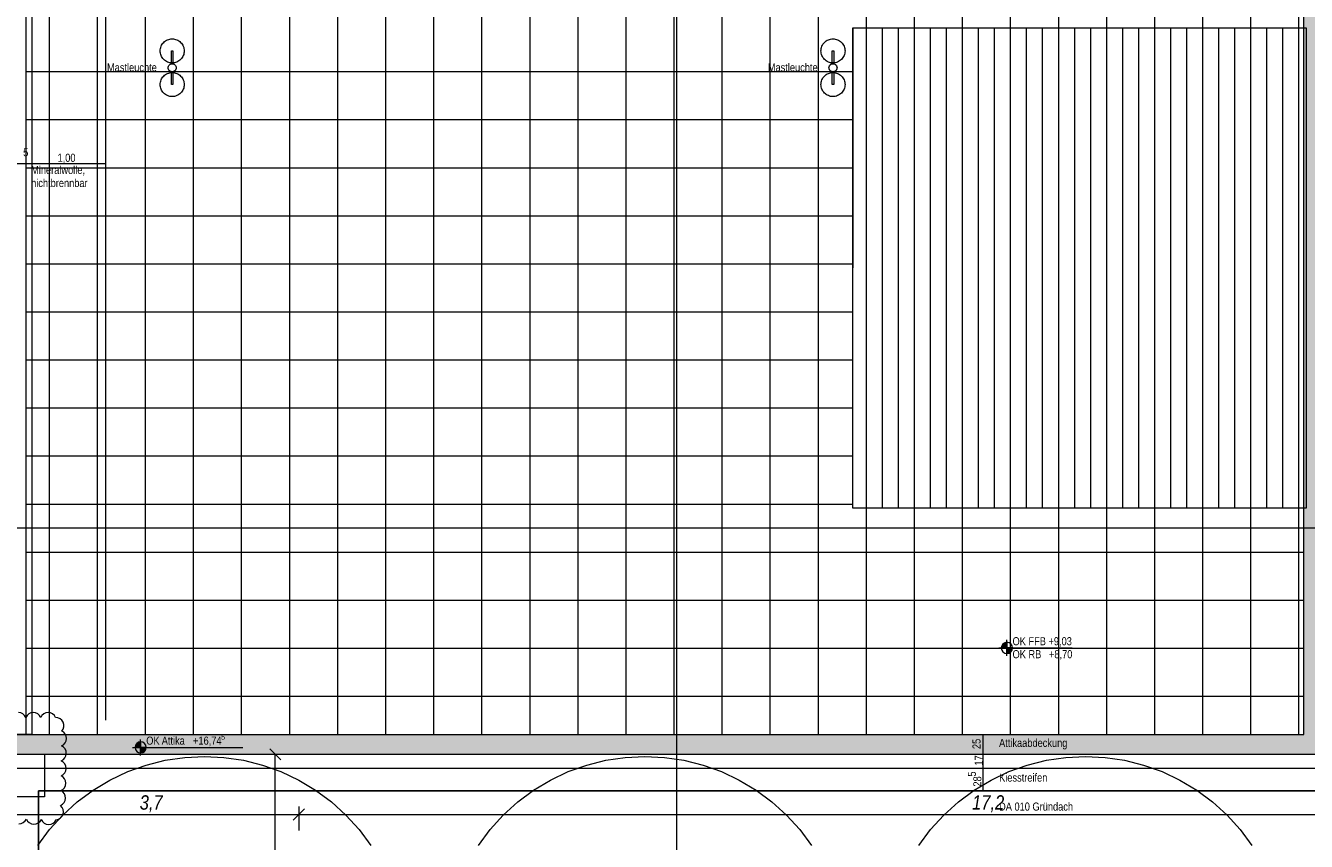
# Model space of a CAD drawing. Extents: x -620 to 300, y 62 to 1112.
# Tile 34 of 45: x -453 to -133, y 756 to 960. Entities that reach past the tile are written whole.
import ezdxf
from ezdxf.lldxf.tags import DXFTag

# ---------------------------------------------------------------- set-up
doc = ezdxf.new("R2010")
doc.units = 0
doc.layers.get('0').update_dxf_attribs({"lineweight": 13})
for name, color, linetype, lineweight, true_color in [('30 -36 Dächer- 3 Dachbeläge', 9, 'Continuous', 15, 0x808080), ('30 -36 Dächer- 3 Dachbeläge Gründach', 9, 'Continuous', 9, 0x808080), ('60- 61 allgemeine Ausstattung- 4 Terrassen', 9, 'Continuous', 9, 0x808080), ('70 -72 Beschriftung- 1 Beschriftung allgemein', 7, 'Continuous', 9, 0xff6633), ('70 -76 Bemaßung- 2 Allgemein', 9, 'Continuous', 5, 0x808080), ('70 -77 Revision- 2 Wolken sichtbar', 3, 'Continuous', 18, 0x00ff00), ('E_ST_Fangeinrichtung_Bem', 1, 'Continuous', 13, 0xff0000)]:
    doc.layers.add(name, color=color, linetype=linetype, lineweight=lineweight, true_color=true_color)
for name, color, linetype, lineweight in [('30 -36 Dächer- 9 Sonstiges zur KG360', 7, 'grob-A06DNCB3MF', 9), ('70 -71 Achsen- 1 Gebäudeachsen', 7, 'STRICHPUNKT2-A06DNCB4MF', 18), ('70 -72 Beschriftung- 5 Höhenkoten', 7, 'Continuous', 15)]:
    doc.layers.add(name, color=color, linetype=linetype, lineweight=lineweight)
doc.styles.get("Standard").update_dxf_attribs({"font": 'ARIALN.TTF'})
tags = doc.linetypes.add('grob-A06DNCB3MF', pattern=[14, 3, -8, 3]).pattern_tags.tags
tags[8:9] = [DXFTag(74, 4), DXFTag(75, 0), DXFTag(340, '0'), DXFTag(46, 0.0), DXFTag(50, 0.0), DXFTag(44, 0.0), DXFTag(45, 0.0)]
tags[6:7] = [DXFTag(74, 4), DXFTag(75, 0), DXFTag(340, '0'), DXFTag(46, 0.0), DXFTag(50, 0.0), DXFTag(44, 0.0), DXFTag(45, 0.0)]
tags[4:5] = [DXFTag(74, 4), DXFTag(75, 0), DXFTag(340, '0'), DXFTag(46, 0.0), DXFTag(50, 0.0), DXFTag(44, 0.0), DXFTag(45, 0.0)]
tags = doc.linetypes.add('STRICHPUNKT2-A06DNCB4MF', pattern=[12.7, 6.35, -3.175, 0, -3.175]).pattern_tags.tags
tags[10:11] = [DXFTag(74, 4), DXFTag(75, 0), DXFTag(340, '0'), DXFTag(46, 0.0), DXFTag(50, 0.0), DXFTag(44, 0.0), DXFTag(45, 0.0)]
tags[8:9] = [DXFTag(74, 4), DXFTag(75, 0), DXFTag(340, '0'), DXFTag(46, 0.0), DXFTag(50, 0.0), DXFTag(44, 0.0), DXFTag(45, 0.0)]
tags[6:7] = [DXFTag(74, 4), DXFTag(75, 0), DXFTag(340, '0'), DXFTag(46, 0.0), DXFTag(50, 0.0), DXFTag(44, 0.0), DXFTag(45, 0.0)]
tags[4:5] = [DXFTag(74, 4), DXFTag(75, 0), DXFTag(340, '0'), DXFTag(46, 0.0), DXFTag(50, 0.0), DXFTag(44, 0.0), DXFTag(45, 0.0)]

# ---------------------------------------------------------------- blocks, each defined once
blk = doc.blocks.new('Referenz-A06DNCB5MF')
at = {"layer": '30 -36 Dächer- 3 Dachbeläge', "color": 0, "linetype": 'Continuous', "ltscale": 0.15}
for p, q in [((-133.98, 782.85), (-133.98, 1007.85)), ((-433.08, 786.39), (-433.08, 1004.85)), ((-463.98, 782.85), (-133.98, 782.85)), ((-448.38, 777.85), (-448.38, 767.25)), ((-128.98, 777.85), (-448.38, 777.85)), ((-448.38, 767.25), (-458.98, 767.25))]:
    blk.add_line(p, q, dxfattribs=at)
at = {"layer": '30 -36 Dächer- 3 Dachbeläge', "color": 0, "linetype": 'Continuous', "lineweight": 9, "ltscale": 0.13}
for p, q in [((-128.98, 777.85), (-458.98, 777.85)), ((-449.88, 390.15), (-449.88, 768.75)), ((-449.88, 768.75), (-119.88, 768.75))]:
    blk.add_line(p, q, dxfattribs=at)
at = {"layer": '30 -36 Dächer- 3 Dachbeläge', "color": 0, "linetype": 'Continuous', "lineweight": 0, "ltscale": 0.13}
for points in [[(-133.98, 782.85), (-133.98, 1007.85), (-128.98, 1002.85)], [(-133.98, 782.85), (-128.98, 1002.85), (-128.98, 777.85)], [(-133.98, 782.85), (-458.98, 777.85), (-463.98, 782.85)], [(-133.98, 782.85), (-128.98, 777.85), (-458.98, 777.85)]]:
    blk.add_solid(points, dxfattribs=at)
at = {"layer": '30 -36 Dächer- 3 Dachbeläge Gründach', "color": 0, "linetype": 'Continuous', "ltscale": 0.13}
for p, q in [((-119.88, 768.75), (-449.88, 768.75)), ((-449.88, 768.75), (-449.88, 390.15))]:
    blk.add_line(p, q, dxfattribs=at)
at = {"layer": '30 -36 Dächer- 9 Sonstiges zur KG360', "color": 0, "linetype": 'grob-A06DNCB3MF', "lineweight": 5, "ltscale": 0.13}
for p, q in [((-418.23, 776.39), (-413.38, 777.11)), ((-413.38, 777.11), (-408.48, 777.35)), ((-408.48, 777.35), (-403.58, 777.11)), ((-403.58, 777.11), (-398.72, 776.39)), ((-308.23, 776.39), (-303.38, 777.11)), ((-303.38, 777.11), (-298.48, 777.35)), ((-298.48, 777.35), (-293.58, 777.11)), ((-293.58, 777.11), (-288.72, 776.39)), ((-198.23, 776.39), (-193.38, 777.11)), ((-193.38, 777.11), (-188.48, 777.35)), ((-188.48, 777.35), (-183.58, 777.11)), ((-183.58, 777.11), (-178.72, 776.39)), ((-427.61, 773.55), (-422.99, 775.2)), ((-422.99, 775.2), (-418.23, 776.39)), ((-398.72, 776.39), (-393.96, 775.2)), ((-393.96, 775.2), (-389.34, 773.55)), ((-317.61, 773.55), (-312.99, 775.2)), ((-312.99, 775.2), (-308.23, 776.39)), ((-288.72, 776.39), (-283.96, 775.2)), ((-283.96, 775.2), (-279.34, 773.55)), ((-207.61, 773.55), (-202.99, 775.2)), ((-202.99, 775.2), (-198.23, 776.39)), ((-178.72, 776.39), (-173.96, 775.2)), ((-173.96, 775.2), (-169.34, 773.55)), ((-436.26, 768.93), (-432.05, 771.45)), ((-432.05, 771.45), (-427.61, 773.55)), ((-389.34, 773.55), (-384.91, 771.45)), ((-384.91, 771.45), (-380.7, 768.93)), ((-326.26, 768.93), (-322.05, 771.45)), ((-322.05, 771.45), (-317.61, 773.55)), ((-279.34, 773.55), (-274.91, 771.45)), ((-274.91, 771.45), (-270.7, 768.93)), ((-216.26, 768.93), (-212.05, 771.45)), ((-212.05, 771.45), (-207.61, 773.55)), ((-169.34, 773.55), (-164.91, 771.45)), ((-164.91, 771.45), (-160.7, 768.93)), ((-440.2, 766), (-436.26, 768.93)), ((-380.7, 768.93), (-376.76, 766)), ((-330.2, 766), (-326.26, 768.93)), ((-270.7, 768.93), (-266.76, 766)), ((-220.2, 766), (-216.26, 768.93)), ((-160.7, 768.93), (-156.76, 766)), ((-443.83, 762.71), (-440.2, 766)), ((-376.76, 766), (-373.12, 762.71)), ((-333.83, 762.71), (-330.2, 766)), ((-266.76, 766), (-263.12, 762.71)), ((-223.83, 762.71), (-220.2, 766)), ((-156.76, 766), (-153.12, 762.71)), ((-447.13, 759.07), (-443.83, 762.71)), ((-373.12, 762.71), (-369.83, 759.07)), ((-337.13, 759.07), (-333.83, 762.71)), ((-263.12, 762.71), (-259.83, 759.07)), ((-227.13, 759.07), (-223.83, 762.71)), ((-153.12, 762.71), (-149.83, 759.07)), ((-450.05, 755.13), (-447.13, 759.07)), ((-369.83, 759.07), (-366.9, 755.13)), ((-340.05, 755.13), (-337.13, 759.07)), ((-259.83, 759.07), (-256.9, 755.13)), ((-230.05, 755.13), (-227.13, 759.07)), ((-149.83, 759.07), (-146.9, 755.13))]:
    blk.add_line(p, q, dxfattribs=at)
at = {"layer": '60- 61 allgemeine Ausstattung- 4 Terrassen', "color": 0}
for p, q in [((-447.16, 782.85), (-447.16, 1004.85)), ((-435.16, 782.85), (-435.16, 1004.85)), ((-423.16, 782.85), (-423.16, 1004.85)), ((-411.16, 782.85), (-411.16, 1004.85)), ((-399.16, 782.85), (-399.16, 1004.85)), ((-387.16, 782.85), (-387.16, 1004.85)), ((-375.16, 782.85), (-375.16, 1004.85)), ((-363.16, 782.85), (-363.16, 1004.85)), ((-351.16, 782.85), (-351.16, 1004.85)), ((-339.16, 782.85), (-339.16, 1004.85)), ((-327.16, 782.85), (-327.16, 1004.85)), ((-315.16, 782.85), (-315.16, 1004.85)), ((-303.16, 782.85), (-303.16, 1004.85)), ((-291.16, 782.85), (-291.16, 1004.85)), ((-279.16, 782.85), (-279.16, 1004.85)), ((-267.16, 782.85), (-267.16, 1004.85)), ((-255.16, 782.85), (-255.16, 1004.85)), ((-243.16, 959.35), (-243.16, 1004.85)), ((-231.16, 959.35), (-231.16, 1004.85)), ((-219.16, 959.35), (-219.16, 1004.85)), ((-207.16, 959.35), (-207.16, 1004.85)), ((-195.16, 959.35), (-195.16, 1004.85)), ((-183.16, 959.35), (-183.16, 1004.85)), ((-171.16, 959.35), (-171.16, 1004.85)), ((-159.16, 959.35), (-159.16, 1004.85)), ((-147.16, 959.35), (-147.16, 1004.85)), ((-135.16, 959.35), (-135.16, 1004.85)), ((-133.98, 959.35), (-133.98, 1004.85)), ((-453.08, 999.45), (-453.08, 782.85)), ((-418.18, 956.05), (-417.93, 956.2)), ((-417.93, 956.2), (-417.66, 956.33)), ((-417.66, 956.33), (-417.38, 956.42)), ((-417.38, 956.42), (-417.1, 956.5)), ((-417.1, 956.5), (-416.81, 956.54)), ((-416.81, 956.54), (-416.51, 956.55)), ((-416.51, 956.55), (-416.22, 956.54)), ((-416.22, 956.54), (-415.93, 956.5)), ((-415.93, 956.5), (-415.64, 956.42)), ((-415.64, 956.42), (-415.36, 956.33)), ((-415.36, 956.33), (-415.1, 956.2)), ((-415.1, 956.2), (-414.85, 956.05)), ((-253.18, 956.05), (-252.93, 956.2)), ((-252.93, 956.2), (-252.66, 956.33)), ((-252.66, 956.33), (-252.38, 956.42)), ((-252.38, 956.42), (-252.1, 956.5)), ((-252.1, 956.5), (-251.81, 956.54)), ((-251.81, 956.54), (-251.51, 956.55)), ((-251.51, 956.55), (-251.22, 956.54)), ((-251.22, 956.54), (-250.93, 956.5)), ((-250.93, 956.5), (-250.64, 956.42)), ((-250.64, 956.42), (-250.36, 956.33)), ((-250.36, 956.33), (-250.1, 956.2)), ((-250.1, 956.2), (-249.85, 956.05)), ((-246.53, 839.34), (-246.51, 959.35)), ((-246.52, 959.35), (-133.38, 959.35)), ((-246.52, 839.35), (-246.52, 959.35)), ((-246.51, 959.35), (-133.98, 959.35)), ((-243.16, 839.35), (-243.16, 959.35)), ((-239.16, 839.35), (-239.16, 959.35)), ((-235.16, 839.35), (-235.16, 959.35)), ((-231.16, 839.35), (-231.16, 959.35)), ((-227.16, 839.35), (-227.16, 959.35)), ((-223.16, 839.35), (-223.16, 959.35)), ((-219.16, 839.35), (-219.16, 959.35)), ((-215.16, 839.35), (-215.16, 959.35)), ((-211.16, 839.35), (-211.16, 959.35)), ((-207.16, 839.35), (-207.16, 959.35)), ((-203.16, 839.35), (-203.16, 959.35)), ((-199.16, 839.35), (-199.16, 959.35)), ((-195.16, 839.35), (-195.16, 959.35)), ((-191.16, 839.35), (-191.16, 959.35)), ((-187.16, 839.35), (-187.16, 959.35)), ((-183.16, 839.35), (-183.16, 959.35)), ((-179.16, 839.35), (-179.16, 959.35)), ((-175.16, 839.35), (-175.16, 959.35)), ((-171.16, 839.35), (-171.16, 959.35)), ((-167.16, 839.35), (-167.16, 959.35)), ((-163.16, 839.35), (-163.16, 959.35)), ((-159.16, 839.35), (-159.16, 959.35)), ((-155.16, 839.35), (-155.16, 959.35)), ((-151.16, 839.35), (-151.16, 959.35)), ((-147.16, 839.35), (-147.16, 959.35)), ((-143.16, 839.35), (-143.16, 959.35)), ((-139.16, 839.35), (-139.16, 959.35)), ((-135.16, 839.35), (-135.16, 959.35)), ((-133.38, 959.35), (-133.38, 839.35)), ((-419.51, 953.55), (-419.5, 953.85)), ((-419.5, 953.26), (-419.51, 953.55)), ((-419.5, 953.85), (-419.45, 954.14)), ((-419.45, 952.97), (-419.5, 953.26)), ((-419.45, 954.14), (-419.38, 954.42)), ((-419.38, 954.42), (-419.28, 954.7)), ((-419.28, 954.7), (-419.16, 954.97)), ((-419.16, 954.97), (-419.01, 955.22)), ((-419.01, 955.22), (-418.83, 955.46)), ((-418.83, 955.46), (-418.63, 955.67)), ((-418.63, 955.67), (-418.42, 955.87)), ((-418.42, 955.87), (-418.18, 956.05)), ((-416.71, 953.55), (-416.31, 953.55)), ((-416.71, 950.33), (-416.71, 953.55)), ((-416.31, 953.55), (-416.31, 950.33)), ((-414.85, 956.05), (-414.61, 955.87)), ((-414.61, 955.87), (-414.39, 955.67)), ((-414.39, 955.67), (-414.19, 955.46)), ((-414.19, 955.46), (-414.02, 955.22)), ((-414.02, 955.22), (-413.87, 954.97)), ((-413.87, 954.97), (-413.74, 954.7)), ((-413.74, 954.7), (-413.64, 954.42)), ((-413.64, 954.42), (-413.57, 954.14)), ((-413.57, 954.14), (-413.53, 953.85)), ((-413.53, 953.26), (-413.57, 952.97)), ((-413.53, 953.85), (-413.51, 953.55)), ((-413.51, 953.55), (-413.53, 953.26)), ((-254.51, 953.55), (-254.5, 953.85)), ((-254.5, 953.26), (-254.51, 953.55)), ((-254.5, 953.85), (-254.45, 954.14)), ((-254.45, 952.97), (-254.5, 953.26)), ((-254.45, 954.14), (-254.38, 954.42)), ((-254.38, 954.42), (-254.28, 954.7)), ((-254.28, 954.7), (-254.16, 954.97)), ((-254.16, 954.97), (-254.01, 955.22)), ((-254.01, 955.22), (-253.83, 955.46)), ((-253.83, 955.46), (-253.63, 955.67)), ((-253.63, 955.67), (-253.42, 955.87)), ((-253.42, 955.87), (-253.18, 956.05)), ((-251.71, 953.55), (-251.31, 953.55)), ((-251.71, 950.33), (-251.71, 953.55)), ((-251.31, 953.55), (-251.31, 950.33)), ((-249.85, 956.05), (-249.61, 955.87)), ((-249.61, 955.87), (-249.39, 955.67)), ((-249.39, 955.67), (-249.19, 955.46)), ((-249.19, 955.46), (-249.02, 955.22)), ((-249.02, 955.22), (-248.87, 954.97)), ((-248.87, 954.97), (-248.74, 954.7)), ((-248.74, 954.7), (-248.64, 954.42)), ((-248.64, 954.42), (-248.57, 954.14)), ((-248.57, 954.14), (-248.53, 953.85)), ((-248.53, 953.26), (-248.57, 952.97)), ((-248.53, 953.85), (-248.51, 953.55)), ((-248.51, 953.55), (-248.53, 953.26)), ((-419.38, 952.68), (-419.45, 952.97)), ((-419.28, 952.41), (-419.38, 952.68)), ((-419.16, 952.14), (-419.28, 952.41)), ((-419.01, 951.89), (-419.16, 952.14)), ((-418.83, 951.65), (-419.01, 951.89)), ((-418.63, 951.43), (-418.83, 951.65)), ((-418.42, 951.23), (-418.63, 951.43)), ((-418.18, 951.06), (-418.42, 951.23)), ((-417.93, 950.91), (-418.18, 951.06)), ((-417.66, 950.78), (-417.93, 950.91)), ((-417.38, 950.68), (-417.66, 950.78)), ((-417.42, 949.78), (-417.37, 949.87)), ((-417.1, 950.61), (-417.38, 950.68)), ((-417.37, 949.87), (-417.32, 949.95)), ((-417.32, 949.95), (-417.25, 950.02)), ((-417.25, 950.02), (-417.19, 950.09)), ((-417.19, 950.09), (-417.11, 950.16)), ((-417.11, 950.16), (-417.03, 950.21)), ((-416.81, 950.57), (-417.1, 950.61)), ((-417.03, 950.21), (-416.94, 950.26)), ((-416.94, 950.26), (-416.85, 950.29)), ((-416.85, 950.29), (-416.76, 950.32)), ((-416.51, 950.55), (-416.81, 950.57)), ((-416.76, 950.32), (-416.66, 950.34)), ((-416.31, 950.33), (-416.71, 950.33)), ((-416.66, 950.34), (-416.56, 950.35)), ((-416.56, 950.35), (-416.47, 950.35)), ((-416.22, 950.57), (-416.51, 950.55)), ((-416.47, 950.35), (-416.37, 950.34)), ((-416.37, 950.34), (-416.27, 950.32)), ((-416.27, 950.32), (-416.18, 950.3)), ((-415.93, 950.61), (-416.22, 950.57)), ((-416.18, 950.3), (-416.09, 950.26)), ((-416.09, 950.26), (-416, 950.21)), ((-416, 950.21), (-415.92, 950.16)), ((-415.64, 950.68), (-415.93, 950.61)), ((-415.92, 950.16), (-415.84, 950.1)), ((-415.84, 950.1), (-415.77, 950.03)), ((-415.77, 950.03), (-415.71, 949.95)), ((-415.71, 949.95), (-415.66, 949.87)), ((-415.66, 949.87), (-415.61, 949.78)), ((-415.36, 950.78), (-415.64, 950.68)), ((-415.1, 950.91), (-415.36, 950.78)), ((-414.85, 951.06), (-415.1, 950.91)), ((-414.61, 951.23), (-414.85, 951.06)), ((-414.39, 951.43), (-414.61, 951.23)), ((-414.19, 951.65), (-414.39, 951.43)), ((-414.02, 951.89), (-414.19, 951.65)), ((-413.87, 952.14), (-414.02, 951.89)), ((-413.74, 952.41), (-413.87, 952.14)), ((-413.64, 952.68), (-413.74, 952.41)), ((-413.57, 952.97), (-413.64, 952.68)), ((-254.38, 952.68), (-254.45, 952.97)), ((-254.28, 952.41), (-254.38, 952.68)), ((-254.16, 952.14), (-254.28, 952.41)), ((-254.01, 951.89), (-254.16, 952.14)), ((-253.83, 951.65), (-254.01, 951.89)), ((-253.63, 951.43), (-253.83, 951.65)), ((-253.42, 951.23), (-253.63, 951.43)), ((-253.18, 951.06), (-253.42, 951.23)), ((-252.93, 950.91), (-253.18, 951.06)), ((-252.66, 950.78), (-252.93, 950.91)), ((-252.38, 950.68), (-252.66, 950.78)), ((-252.42, 949.78), (-252.37, 949.87)), ((-252.1, 950.61), (-252.38, 950.68)), ((-252.37, 949.87), (-252.32, 949.95)), ((-252.32, 949.95), (-252.25, 950.02)), ((-252.25, 950.02), (-252.19, 950.09)), ((-252.19, 950.09), (-252.11, 950.16)), ((-252.11, 950.16), (-252.03, 950.21)), ((-251.81, 950.57), (-252.1, 950.61)), ((-252.03, 950.21), (-251.94, 950.26)), ((-251.94, 950.26), (-251.85, 950.29)), ((-251.85, 950.29), (-251.76, 950.32)), ((-251.51, 950.55), (-251.81, 950.57)), ((-251.76, 950.32), (-251.66, 950.34)), ((-251.31, 950.33), (-251.71, 950.33)), ((-251.66, 950.34), (-251.56, 950.35)), ((-251.56, 950.35), (-251.47, 950.35)), ((-251.22, 950.57), (-251.51, 950.55)), ((-251.47, 950.35), (-251.37, 950.34)), ((-251.37, 950.34), (-251.27, 950.32)), ((-251.27, 950.32), (-251.18, 950.3)), ((-250.93, 950.61), (-251.22, 950.57)), ((-251.18, 950.3), (-251.09, 950.26)), ((-251.09, 950.26), (-251, 950.21)), ((-251, 950.21), (-250.92, 950.16)), ((-250.64, 950.68), (-250.93, 950.61)), ((-250.92, 950.16), (-250.84, 950.1)), ((-250.84, 950.1), (-250.77, 950.03)), ((-250.77, 950.03), (-250.71, 949.95)), ((-250.71, 949.95), (-250.66, 949.87)), ((-250.66, 949.87), (-250.61, 949.78)), ((-250.36, 950.78), (-250.64, 950.68)), ((-250.1, 950.91), (-250.36, 950.78)), ((-249.85, 951.06), (-250.1, 950.91)), ((-249.61, 951.23), (-249.85, 951.06)), ((-249.39, 951.43), (-249.61, 951.23)), ((-249.19, 951.65), (-249.39, 951.43)), ((-249.02, 951.89), (-249.19, 951.65)), ((-248.87, 952.14), (-249.02, 951.89)), ((-248.74, 952.41), (-248.87, 952.14)), ((-248.64, 952.68), (-248.74, 952.41)), ((-248.57, 952.97), (-248.64, 952.68)), ((-453.08, 948.39), (-246.51, 948.39)), ((-419.16, 946.57), (-419.01, 946.82)), ((-419.01, 946.82), (-418.83, 947.06)), ((-418.83, 947.06), (-418.63, 947.27)), ((-418.63, 947.27), (-418.42, 947.47)), ((-418.42, 947.47), (-418.18, 947.65)), ((-418.18, 947.65), (-417.93, 947.8)), ((-417.93, 947.8), (-417.66, 947.93)), ((-417.66, 947.93), (-417.38, 948.02)), ((-417.51, 949.4), (-417.5, 949.5)), ((-417.51, 949.3), (-417.51, 949.4)), ((-417.5, 949.2), (-417.51, 949.3)), ((-417.5, 949.5), (-417.48, 949.59)), ((-417.48, 949.11), (-417.5, 949.2)), ((-417.48, 949.59), (-417.45, 949.69)), ((-417.45, 949.01), (-417.48, 949.11)), ((-417.45, 949.69), (-417.42, 949.78)), ((-417.42, 948.92), (-417.45, 949.01)), ((-417.37, 948.84), (-417.42, 948.92)), ((-417.38, 948.02), (-417.1, 948.1)), ((-417.31, 948.76), (-417.37, 948.84)), ((-417.25, 948.68), (-417.31, 948.76)), ((-417.18, 948.61), (-417.25, 948.68)), ((-417.11, 948.55), (-417.18, 948.61)), ((-417.02, 948.49), (-417.11, 948.55)), ((-417.1, 948.1), (-416.81, 948.14)), ((-416.94, 948.45), (-417.02, 948.49)), ((-416.85, 948.41), (-416.94, 948.45)), ((-416.75, 948.38), (-416.85, 948.41)), ((-416.81, 948.14), (-416.51, 948.15)), ((-416.66, 948.36), (-416.75, 948.38)), ((-416.71, 948.37), (-416.31, 948.37)), ((-416.71, 945.15), (-416.71, 948.37)), ((-416.56, 948.35), (-416.66, 948.36)), ((-416.46, 948.35), (-416.56, 948.35)), ((-416.51, 948.15), (-416.22, 948.14)), ((-416.36, 948.36), (-416.46, 948.35)), ((-416.27, 948.38), (-416.36, 948.36)), ((-416.31, 948.37), (-416.31, 945.15)), ((-416.17, 948.41), (-416.27, 948.38)), ((-416.22, 948.14), (-415.93, 948.1)), ((-416.08, 948.45), (-416.17, 948.41)), ((-416, 948.5), (-416.08, 948.45)), ((-415.91, 948.55), (-416, 948.5)), ((-415.93, 948.1), (-415.64, 948.02)), ((-415.84, 948.61), (-415.91, 948.55)), ((-415.77, 948.68), (-415.84, 948.61)), ((-415.71, 948.76), (-415.77, 948.68)), ((-415.65, 948.84), (-415.71, 948.76)), ((-415.61, 948.93), (-415.65, 948.84)), ((-415.64, 948.02), (-415.36, 947.93)), ((-415.61, 949.78), (-415.57, 949.69)), ((-415.57, 949.02), (-415.61, 948.93)), ((-415.57, 949.69), (-415.54, 949.6)), ((-415.54, 949.11), (-415.57, 949.02)), ((-415.54, 949.6), (-415.52, 949.5)), ((-415.52, 949.21), (-415.54, 949.11)), ((-415.52, 949.5), (-415.51, 949.41)), ((-415.51, 949.31), (-415.52, 949.21)), ((-415.51, 949.41), (-415.51, 949.31)), ((-415.36, 947.93), (-415.1, 947.8)), ((-415.1, 947.8), (-414.85, 947.65)), ((-414.85, 947.65), (-414.61, 947.47)), ((-414.61, 947.47), (-414.39, 947.27)), ((-414.39, 947.27), (-414.19, 947.06)), ((-414.19, 947.06), (-414.02, 946.82)), ((-414.02, 946.82), (-413.87, 946.57)), ((-254.16, 946.57), (-254.01, 946.82)), ((-254.01, 946.82), (-253.83, 947.06)), ((-253.83, 947.06), (-253.63, 947.27)), ((-253.63, 947.27), (-253.42, 947.47)), ((-253.42, 947.47), (-253.18, 947.65)), ((-253.18, 947.65), (-252.93, 947.8)), ((-252.93, 947.8), (-252.66, 947.93)), ((-252.66, 947.93), (-252.38, 948.02)), ((-252.51, 949.4), (-252.5, 949.5)), ((-252.51, 949.3), (-252.51, 949.4)), ((-252.5, 949.2), (-252.51, 949.3)), ((-252.5, 949.5), (-252.48, 949.59)), ((-252.48, 949.11), (-252.5, 949.2)), ((-252.48, 949.59), (-252.45, 949.69)), ((-252.45, 949.01), (-252.48, 949.11)), ((-252.45, 949.69), (-252.42, 949.78)), ((-252.42, 948.92), (-252.45, 949.01)), ((-252.37, 948.84), (-252.42, 948.92)), ((-252.38, 948.02), (-252.1, 948.1)), ((-252.31, 948.76), (-252.37, 948.84)), ((-252.25, 948.68), (-252.31, 948.76)), ((-252.18, 948.61), (-252.25, 948.68)), ((-252.11, 948.55), (-252.18, 948.61)), ((-252.02, 948.49), (-252.11, 948.55)), ((-252.1, 948.1), (-251.81, 948.14)), ((-251.94, 948.45), (-252.02, 948.49)), ((-251.85, 948.41), (-251.94, 948.45)), ((-251.75, 948.38), (-251.85, 948.41)), ((-251.81, 948.14), (-251.51, 948.15)), ((-251.66, 948.36), (-251.75, 948.38)), ((-251.71, 948.37), (-251.31, 948.37)), ((-251.71, 945.15), (-251.71, 948.37)), ((-251.56, 948.35), (-251.66, 948.36)), ((-251.46, 948.35), (-251.56, 948.35)), ((-251.51, 948.15), (-251.22, 948.14)), ((-251.36, 948.36), (-251.46, 948.35)), ((-251.27, 948.38), (-251.36, 948.36)), ((-251.31, 948.37), (-251.31, 945.15)), ((-251.17, 948.41), (-251.27, 948.38)), ((-251.22, 948.14), (-250.93, 948.1)), ((-251.08, 948.45), (-251.17, 948.41)), ((-251, 948.5), (-251.08, 948.45)), ((-250.91, 948.55), (-251, 948.5)), ((-250.93, 948.1), (-250.64, 948.02)), ((-250.84, 948.61), (-250.91, 948.55)), ((-250.77, 948.68), (-250.84, 948.61)), ((-250.71, 948.76), (-250.77, 948.68)), ((-250.65, 948.84), (-250.71, 948.76)), ((-250.61, 948.93), (-250.65, 948.84)), ((-250.64, 948.02), (-250.36, 947.93)), ((-250.61, 949.78), (-250.57, 949.69)), ((-250.57, 949.02), (-250.61, 948.93)), ((-250.57, 949.69), (-250.54, 949.6)), ((-250.54, 949.11), (-250.57, 949.02)), ((-250.54, 949.6), (-250.52, 949.5)), ((-250.52, 949.21), (-250.54, 949.11)), ((-250.52, 949.5), (-250.51, 949.41)), ((-250.51, 949.31), (-250.52, 949.21)), ((-250.51, 949.41), (-250.51, 949.31)), ((-250.36, 947.93), (-250.1, 947.8)), ((-250.1, 947.8), (-249.85, 947.65)), ((-249.85, 947.65), (-249.61, 947.47)), ((-249.61, 947.47), (-249.39, 947.27)), ((-249.39, 947.27), (-249.19, 947.06)), ((-249.19, 947.06), (-249.02, 946.82)), ((-249.02, 946.82), (-248.87, 946.57)), ((-419.51, 945.15), (-419.5, 945.45)), ((-419.5, 944.86), (-419.51, 945.15)), ((-419.5, 945.45), (-419.45, 945.74)), ((-419.45, 944.57), (-419.5, 944.86)), ((-419.45, 945.74), (-419.38, 946.02)), ((-419.38, 944.28), (-419.45, 944.57)), ((-419.38, 946.02), (-419.28, 946.3)), ((-419.28, 944.01), (-419.38, 944.28)), ((-419.28, 946.3), (-419.16, 946.57)), ((-419.16, 943.74), (-419.28, 944.01)), ((-419.01, 943.49), (-419.16, 943.74)), ((-418.83, 943.25), (-419.01, 943.49)), ((-416.31, 945.15), (-416.71, 945.15)), ((-414.02, 943.49), (-414.19, 943.25)), ((-413.87, 943.74), (-414.02, 943.49)), ((-413.87, 946.57), (-413.74, 946.3)), ((-413.74, 944.01), (-413.87, 943.74)), ((-413.74, 946.3), (-413.64, 946.02)), ((-413.64, 944.28), (-413.74, 944.01)), ((-413.64, 946.02), (-413.57, 945.74)), ((-413.57, 944.57), (-413.64, 944.28)), ((-413.57, 945.74), (-413.53, 945.45)), ((-413.53, 944.86), (-413.57, 944.57)), ((-413.53, 945.45), (-413.51, 945.15)), ((-413.51, 945.15), (-413.53, 944.86)), ((-254.51, 945.15), (-254.5, 945.45)), ((-254.5, 944.86), (-254.51, 945.15)), ((-254.5, 945.45), (-254.45, 945.74)), ((-254.45, 944.57), (-254.5, 944.86)), ((-254.45, 945.74), (-254.38, 946.02)), ((-254.38, 944.28), (-254.45, 944.57)), ((-254.38, 946.02), (-254.28, 946.3)), ((-254.28, 944.01), (-254.38, 944.28)), ((-254.28, 946.3), (-254.16, 946.57)), ((-254.16, 943.74), (-254.28, 944.01)), ((-254.01, 943.49), (-254.16, 943.74)), ((-253.83, 943.25), (-254.01, 943.49)), ((-251.31, 945.15), (-251.71, 945.15)), ((-249.02, 943.49), (-249.19, 943.25)), ((-248.87, 943.74), (-249.02, 943.49)), ((-248.87, 946.57), (-248.74, 946.3)), ((-248.74, 944.01), (-248.87, 943.74)), ((-248.74, 946.3), (-248.64, 946.02)), ((-248.64, 944.28), (-248.74, 944.01)), ((-248.64, 946.02), (-248.57, 945.74)), ((-248.57, 944.57), (-248.64, 944.28)), ((-248.57, 945.74), (-248.53, 945.45)), ((-248.53, 944.86), (-248.57, 944.57)), ((-248.53, 945.45), (-248.51, 945.15)), ((-248.51, 945.15), (-248.53, 944.86)), ((-418.63, 943.03), (-418.83, 943.25)), ((-418.42, 942.83), (-418.63, 943.03)), ((-418.18, 942.66), (-418.42, 942.83)), ((-417.93, 942.51), (-418.18, 942.66)), ((-417.66, 942.38), (-417.93, 942.51)), ((-417.38, 942.28), (-417.66, 942.38)), ((-417.1, 942.21), (-417.38, 942.28)), ((-416.81, 942.17), (-417.1, 942.21)), ((-416.51, 942.15), (-416.81, 942.17)), ((-416.22, 942.17), (-416.51, 942.15)), ((-415.93, 942.21), (-416.22, 942.17)), ((-415.64, 942.28), (-415.93, 942.21)), ((-415.36, 942.38), (-415.64, 942.28)), ((-415.1, 942.51), (-415.36, 942.38)), ((-414.85, 942.66), (-415.1, 942.51)), ((-414.61, 942.83), (-414.85, 942.66)), ((-414.39, 943.03), (-414.61, 942.83)), ((-414.19, 943.25), (-414.39, 943.03)), ((-253.63, 943.03), (-253.83, 943.25)), ((-253.42, 942.83), (-253.63, 943.03)), ((-253.18, 942.66), (-253.42, 942.83)), ((-252.93, 942.51), (-253.18, 942.66)), ((-252.66, 942.38), (-252.93, 942.51)), ((-252.38, 942.28), (-252.66, 942.38)), ((-252.1, 942.21), (-252.38, 942.28)), ((-251.81, 942.17), (-252.1, 942.21)), ((-251.51, 942.15), (-251.81, 942.17)), ((-251.22, 942.17), (-251.51, 942.15)), ((-250.93, 942.21), (-251.22, 942.17)), ((-250.64, 942.28), (-250.93, 942.21)), ((-250.36, 942.38), (-250.64, 942.28)), ((-250.1, 942.51), (-250.36, 942.38)), ((-249.85, 942.66), (-250.1, 942.51)), ((-249.61, 942.83), (-249.85, 942.66)), ((-249.39, 943.03), (-249.61, 942.83)), ((-249.19, 943.25), (-249.39, 943.03)), ((-453.08, 936.39), (-246.52, 936.39)), ((-453.08, 924.39), (-246.52, 924.39)), ((-453.08, 912.39), (-246.52, 912.39)), ((-453.08, 900.39), (-246.52, 900.39)), ((-453.08, 888.39), (-246.52, 888.39)), ((-453.08, 876.39), (-246.52, 876.39)), ((-453.08, 864.39), (-246.53, 864.39)), ((-453.08, 852.39), (-246.53, 852.39)), ((-453.08, 840.39), (-246.53, 840.39)), ((-133.98, 839.37), (-246.53, 839.34)), ((-133.38, 839.35), (-246.52, 839.35)), ((-243.16, 782.85), (-243.16, 839.34)), ((-231.16, 782.85), (-231.16, 839.34)), ((-219.16, 782.85), (-219.16, 839.35)), ((-207.16, 782.85), (-207.16, 839.35)), ((-195.16, 782.85), (-195.16, 839.35)), ((-183.16, 782.85), (-183.16, 839.36)), ((-171.16, 782.85), (-171.16, 839.36)), ((-159.16, 782.85), (-159.16, 839.36)), ((-147.16, 782.85), (-147.16, 839.37)), ((-135.16, 782.85), (-135.16, 839.37)), ((-133.98, 782.85), (-133.98, 839.37)), ((-453.08, 828.39), (-133.98, 828.39)), ((-453.08, 816.39), (-133.98, 816.39)), ((-453.08, 804.39), (-133.98, 804.39)), ((-453.08, 792.39), (-133.98, 792.39)), ((-453.08, 782.85), (-133.98, 782.85))]:
    blk.add_line(p, q, dxfattribs=at)
at = {"layer": '60- 61 allgemeine Ausstattung- 4 Terrassen', "color": 0, "linetype": 'Continuous', "ltscale": 0.13}
for p, q in [((-451.58, 1003.45), (-451.58, 782.85)), ((-451.58, 782.85), (-459.58, 782.85))]:
    blk.add_line(p, q, dxfattribs=at)
at = {"layer": '70 -71 Achsen- 1 Gebäudeachsen', "color": 0, "linetype": 'STRICHPUNKT2-A06DNCB4MF', "ltscale": 0.18}
for p, q in [((-290.58, 1084.39), (-290.58, 84.95)), ((-538.63, 834.45), (76.59, 834.45)), ((-538.63, 774.45), (76.59, 774.45))]:
    blk.add_line(p, q, dxfattribs=at)
at = {"layer": '70 -72 Beschriftung- 5 Höhenkoten', "color": 0, "linetype": 'Continuous', "ltscale": 0.15}
for p, q in [((-208.08, 802.45), (-208.08, 806.45)), ((-210.08, 804.45), (-191.79, 804.45)), ((-209.48, 804.45), (-208.08, 804.45)), ((-208.08, 804.45), (-209.48, 804.45)), ((-208.08, 804.45), (-208.08, 805.85)), ((-208.08, 805.85), (-208.08, 804.45)), ((-206.68, 804.45), (-208.08, 804.45)), ((-208.08, 804.45), (-208.08, 803.05)), ((-208.08, 804.45), (-206.68, 804.45)), ((-208.08, 803.05), (-208.08, 804.45)), ((-424.38, 777.61), (-424.38, 781.61)), ((-424.38, 779.61), (-424.38, 781.01)), ((-424.38, 781.01), (-424.38, 779.61)), ((-426.38, 779.61), (-398.89, 779.61)), ((-425.78, 779.61), (-424.38, 779.61)), ((-424.38, 779.61), (-425.78, 779.61)), ((-422.98, 779.61), (-424.38, 779.61)), ((-424.38, 779.61), (-424.38, 778.21)), ((-424.38, 779.61), (-422.98, 779.61)), ((-424.38, 778.21), (-424.38, 779.61))]:
    blk.add_line(p, q, dxfattribs=at)
for centre, major_axis in [((-208.08, 804.45), (0, 1.4)), ((-208.08, 804.45), (-1.4, 0)), ((-208.08, 804.45), (1.4, 0)), ((-208.08, 804.45), (0, -1.4)), ((-424.38, 779.61), (0, 1.4)), ((-424.38, 779.61), (1.4, 0)), ((-424.38, 779.61), (-1.4, 0)), ((-424.38, 779.61), (0, -1.4))]:
    blk.add_ellipse(centre, major_axis=major_axis, ratio=1, start_param=0, end_param=1.570796, dxfattribs=at)
at = {"layer": '70 -72 Beschriftung- 5 Höhenkoten', "color": 0, "lineweight": 0}
for points in [[(-209.46, 804.45), (-209.48, 804.45), (-209.46, 804.67)], [(-209.41, 804.45), (-209.46, 804.67), (-209.41, 804.89)], [(-209.46, 804.45), (-209.46, 804.67), (-209.41, 804.45)], [(-209.32, 804.45), (-209.41, 804.89), (-209.32, 805.09)], [(-209.41, 804.45), (-209.41, 804.89), (-209.32, 804.45)], [(-209.21, 804.45), (-209.32, 805.09), (-209.21, 805.28)], [(-209.32, 804.45), (-209.32, 805.09), (-209.21, 804.45)], [(-209.07, 804.45), (-209.21, 805.28), (-209.07, 805.44)], [(-209.21, 804.45), (-209.21, 805.28), (-209.07, 804.45)], [(-208.9, 804.45), (-209.07, 805.44), (-208.9, 805.59)], [(-209.07, 804.45), (-209.07, 805.44), (-208.9, 804.45)], [(-208.71, 804.45), (-208.9, 805.59), (-208.71, 805.7)], [(-208.9, 804.45), (-208.9, 805.59), (-208.71, 804.45)], [(-208.51, 804.45), (-208.71, 805.7), (-208.51, 805.78)], [(-208.71, 804.45), (-208.71, 805.7), (-208.51, 804.45)], [(-208.3, 804.45), (-208.51, 805.78), (-208.3, 805.84)], [(-208.51, 804.45), (-208.51, 805.78), (-208.3, 804.45)], [(-208.08, 804.45), (-208.3, 805.84), (-208.08, 805.85)], [(-208.3, 804.45), (-208.3, 805.84), (-208.08, 804.45)], [(-208.08, 803.05), (-208.08, 804.45), (-207.86, 803.07)], [(-207.86, 803.07), (-208.08, 804.45), (-207.86, 804.45)], [(-207.86, 803.07), (-207.86, 804.45), (-207.64, 803.12)], [(-207.64, 803.12), (-207.86, 804.45), (-207.64, 804.45)], [(-207.64, 803.12), (-207.64, 804.45), (-207.44, 803.21)], [(-207.44, 803.21), (-207.64, 804.45), (-207.44, 804.45)], [(-207.44, 803.21), (-207.44, 804.45), (-207.25, 803.32)], [(-207.25, 803.32), (-207.44, 804.45), (-207.25, 804.45)], [(-207.25, 803.32), (-207.25, 804.45), (-207.09, 803.46)], [(-207.09, 803.46), (-207.25, 804.45), (-207.09, 804.45)], [(-207.09, 803.46), (-207.09, 804.45), (-206.94, 803.63)], [(-206.94, 803.63), (-207.09, 804.45), (-206.94, 804.45)], [(-206.94, 803.63), (-206.94, 804.45), (-206.83, 803.82)], [(-206.83, 803.82), (-206.94, 804.45), (-206.83, 804.45)], [(-206.83, 803.82), (-206.83, 804.45), (-206.75, 804.02)], [(-206.75, 804.02), (-206.83, 804.45), (-206.75, 804.45)], [(-206.75, 804.02), (-206.75, 804.45), (-206.69, 804.23)], [(-206.69, 804.23), (-206.75, 804.45), (-206.69, 804.45)], [(-206.69, 804.23), (-206.69, 804.45), (-206.68, 804.45)], [(-425.51, 779.61), (-425.62, 780.24), (-425.51, 780.43)], [(-425.37, 779.61), (-425.51, 780.43), (-425.37, 780.6)], [(-425.51, 779.61), (-425.51, 780.43), (-425.37, 779.61)], [(-425.2, 779.61), (-425.37, 780.6), (-425.2, 780.74)], [(-425.37, 779.61), (-425.37, 780.6), (-425.2, 779.61)], [(-425.01, 779.61), (-425.2, 780.74), (-425.01, 780.86)], [(-425.2, 779.61), (-425.2, 780.74), (-425.01, 779.61)], [(-424.81, 779.61), (-425.01, 780.86), (-424.81, 780.94)], [(-425.01, 779.61), (-425.01, 780.86), (-424.81, 779.61)], [(-424.6, 779.61), (-424.81, 780.94), (-424.6, 780.99)], [(-424.81, 779.61), (-424.81, 780.94), (-424.6, 779.61)], [(-424.38, 779.61), (-424.6, 780.99), (-424.38, 781.01)], [(-424.6, 779.61), (-424.6, 780.99), (-424.38, 779.61)], [(-425.76, 779.61), (-425.78, 779.61), (-425.76, 779.83)], [(-425.71, 779.61), (-425.76, 779.83), (-425.71, 780.04)], [(-425.76, 779.61), (-425.76, 779.83), (-425.71, 779.61)], [(-425.62, 779.61), (-425.71, 780.04), (-425.62, 780.24)], [(-425.71, 779.61), (-425.71, 780.04), (-425.62, 779.61)], [(-425.62, 779.61), (-425.62, 780.24), (-425.51, 779.61)], [(-424.38, 778.21), (-424.38, 779.61), (-424.16, 778.23)], [(-424.16, 778.23), (-424.38, 779.61), (-424.16, 779.61)], [(-424.16, 778.23), (-424.16, 779.61), (-423.94, 778.28)], [(-423.94, 778.28), (-424.16, 779.61), (-423.94, 779.61)], [(-423.94, 778.28), (-423.94, 779.61), (-423.74, 778.36)], [(-423.74, 778.36), (-423.94, 779.61), (-423.74, 779.61)], [(-423.74, 778.36), (-423.74, 779.61), (-423.55, 778.48)], [(-423.55, 778.48), (-423.74, 779.61), (-423.55, 779.61)], [(-423.55, 778.48), (-423.55, 779.61), (-423.39, 778.62)], [(-423.39, 778.62), (-423.55, 779.61), (-423.39, 779.61)], [(-423.39, 778.62), (-423.39, 779.61), (-423.24, 778.78)], [(-423.24, 778.78), (-423.39, 779.61), (-423.24, 779.61)], [(-423.24, 778.78), (-423.24, 779.61), (-423.13, 778.97)], [(-423.13, 778.97), (-423.24, 779.61), (-423.13, 779.61)], [(-423.13, 778.97), (-423.13, 779.61), (-423.05, 779.18)], [(-423.05, 779.18), (-423.13, 779.61), (-423.05, 779.61)], [(-423.05, 779.18), (-423.05, 779.61), (-422.99, 779.39)], [(-422.99, 779.39), (-423.05, 779.61), (-422.99, 779.61)], [(-422.99, 779.39), (-422.99, 779.61), (-422.98, 779.61)]]:
    blk.add_solid(points, dxfattribs=at)
at = {"layer": '70 -76 Bemaßung- 2 Allgemein', "color": 0, "linetype": 'Continuous', "ltscale": 0.13}
for p, q in [((-453.08, 925.36), (-455.58, 925.36)), ((-453.09, 925.35), (-453.07, 925.37)), ((-453.09, 925.35), (-453.07, 925.37)), ((-453.09, 925.35), (-453.07, 925.37)), ((-453.09, 925.36), (-453.06, 925.36)), ((-453.09, 925.36), (-453.06, 925.36)), ((-453.09, 925.36), (-453.06, 925.36)), ((-453.08, 925.32), (-453.08, 925.38)), ((-453.08, 925.32), (-453.08, 925.38)), ((-453.08, 925.32), (-453.08, 925.38)), ((-453.06, 925.36), (-453.03, 925.36)), ((-433.1, 925.36), (-453.06, 925.36)), ((-433.1, 925.36), (-453.06, 925.36)), ((-433.07, 925.36), (-433.1, 925.36)), ((-433.07, 925.36), (-433.1, 925.36)), ((-433.07, 925.37), (-433.09, 925.35)), ((-433.07, 925.37), (-433.09, 925.35)), ((-433.08, 925.32), (-433.08, 925.38)), ((-433.08, 925.32), (-433.08, 925.38)), ((-214.04, 782.85), (-213.98, 782.85)), ((-214.01, 782.86), (-213.99, 782.84)), ((-214, 782.86), (-214, 782.83)), ((-214, 777.87), (-214, 782.83)), ((-214.04, 777.85), (-213.98, 777.85)), ((-214.04, 777.85), (-213.98, 777.85)), ((-213.99, 777.84), (-214.01, 777.86)), ((-214.01, 777.86), (-213.99, 777.84)), ((-214, 777.84), (-214, 777.87)), ((-214, 777.86), (-214, 777.83)), ((-214, 774.47), (-214, 777.83)), ((-213.96, 774.45), (-214.02, 774.45)), ((-213.96, 774.45), (-214.02, 774.45)), ((-213.99, 774.44), (-214.01, 774.46)), ((-214.01, 774.46), (-213.99, 774.44)), ((-214, 774.44), (-214, 774.47)), ((-214, 774.46), (-214, 774.43)), ((-214, 768.77), (-214, 774.43)), ((-213.96, 768.75), (-214.02, 768.75)), ((-213.99, 768.74), (-214.01, 768.76)), ((-214, 768.74), (-214, 768.77))]:
    blk.add_line(p, q, dxfattribs=at)
at = {"layer": '70 -77 Revision- 2 Wolken sichtbar', "color": 0, "linetype": 'Continuous', "ltscale": 0.18}
for centre, major_axis in [((-454.92, 786.28), (1.86, 0.81)), ((-451.2, 786.28), (0, 2.03)), ((-451.2, 786.28), (1.86, 0.81)), ((-447.47, 786.28), (0, 2.03)), ((-447.47, 786.28), (1.86, 0.81)), ((-445.58, 785.06), (1.85, 0.84)), ((-445.58, 785.06), (1.51, -1.36)), ((-444.91, 781.85), (2.03, -0.03)), ((-444.91, 781.85), (0.78, -1.87)), ((-444.97, 778.13), (0.78, -1.87)), ((-444.97, 778.13), (2.03, -0.03)), ((-445.03, 774.4), (0.78, -1.87)), ((-445.03, 774.4), (2.03, -0.03)), ((-445.09, 770.68), (2.03, -0.03)), ((-445.09, 770.68), (0.78, -1.87)), ((-445.15, 766.96), (2.03, -0.03)), ((-445.15, 766.96), (0.78, -1.87)), ((-445.69, 763.54), (1.94, -0.6)), ((-454.75, 762.58), (-0.05, -2.03)), ((-451.02, 762.48), (-1.88, -0.76)), ((-451.02, 762.48), (-0.05, -2.03)), ((-447.3, 762.38), (-1.88, -0.76)), ((-447.3, 762.38), (-0.05, -2.03)), ((-445.69, 763.54), (0.23, -2.02))]:
    blk.add_ellipse(centre, major_axis=major_axis, ratio=1, start_param=0, end_param=1.159279, dxfattribs=at)
at = {"layer": '60- 61 allgemeine Ausstattung- 4 Terrassen', "color": 0, "linetype": 'Continuous', "ltscale": 0.13, "char_height": 2.0138, "attachment_point": 1}
for insert in [(-432.78, 950.44), (-267.78, 950.44)]:
    blk.add_mtext('{\\fArial Narrow;Mastleuchte}', dxfattribs=dict(at, insert=insert))
at = {"layer": '70 -72 Beschriftung- 1 Beschriftung allgemein', "color": 0, "linetype": 'Continuous', "ltscale": 0.13, "char_height": 2.0138, "attachment_point": 1}
for s, insert in [('{\\fArial Narrow;Mineralwolle,}', (-451.73, 924.82)), ('{\\fArial Narrow;nichtbrennbar}', (-451.73, 921.57)), ('{\\fArial Narrow;Attikaabdeckung}', (-210.04, 781.74)), ('{\\fArial Narrow;Kiesstreifen}', (-210.04, 773.08)), ('{\\fArial Narrow;DA 010 Gründach}', (-210.04, 765.83))]:
    blk.add_mtext(s, dxfattribs=dict(at, insert=insert))
at = {"layer": '70 -72 Beschriftung- 5 Höhenkoten', "color": 0, "linetype": 'Continuous', "ltscale": 0.15, "attachment_point": 1}
for s, insert, char_height in [('{\\fArial Narrow;OK FFB +9,03}', (-206.68, 807.13), 2.0138), ('{\\fArial Narrow;OK RB   +8,70}', (-206.68, 803.89), 2.0138), ('{\\fArial Narrow;OK}', (-422.98, 782.3), 2.0138), ('{\\fArial Narrow;Attika}', (-419.12, 782.3), 2.0138), ('{\\fArial Narrow;+16,74}', (-411.3, 782.3), 2.0138), ('{\\fArial Narrow;5}', (-404.31, 782.86), 1.3426)]:
    blk.add_mtext(s, dxfattribs=dict(at, insert=insert, char_height=char_height))
at = {"layer": '70 -76 Bemaßung- 2 Allgemein', "color": 0, "linetype": 'Continuous', "ltscale": 0.13, "char_height": 2.0138, "attachment_point": 1}
for s, insert in [('{\\fArial Narrow;5}', (-453.71, 929.24)), ('{\\fArial Narrow;1,00}', (-445.14, 927.87)), ('{\\fArial Narrow;1,00}', (-445.14, 927.87))]:
    blk.add_mtext(s, dxfattribs=dict(at, insert=insert))
at = {"layer": '70 -76 Bemaßung- 2 Allgemein', "color": 0, "linetype": 'Continuous', "ltscale": 0.13, "char_height": 2.0138, "attachment_point": 1, "rotation": 90}
for s, insert in [('{\\fArial Narrow;25}', (-216.68, 779.19)), ('{\\fArial Narrow;17}', (-216.12, 775.05)), ('{\\fArial Narrow;5}', (-217.83, 772.31)), ('{\\fArial Narrow;28}', (-216.48, 769.81))]:
    blk.add_mtext(s, dxfattribs=dict(at, insert=insert))
blk = doc.blocks.new('Maß-A06DNCUDMF')
at = {"color": 0, "linetype": 'ByBlock', "lineweight": -2, "ltscale": 0.13}
for p, q in [((-384.89, 764.85), (-384.89, 758.85)), ((-458.98, 762.85), (42.82, 762.85)), ((-383.51, 764.23), (-386.27, 761.47))]:
    blk.add_line(p, q, dxfattribs=at)
at = {"color": 0, "linetype": 'ByBlock', "lineweight": -2, "ltscale": 0.13, "char_height": 3.6, "attachment_point": 1}
for s, insert in [('{\\fArial Narrow|b0|i1;3,7}', (-424.62, 767.65)), ('{\\fArial Narrow|b0|i1;17,2}', (-216.78, 767.65))]:
    blk.add_mtext(s, dxfattribs=dict(at, insert=insert))
blk = doc.blocks.new('Maß-A06DNCUFMF')
at = {"color": 0, "linetype": 'ByBlock', "lineweight": -2, "ltscale": 0.13}
for p, q in [((-388.78, 777.85), (-394.78, 777.85)), ((-392.16, 779.23), (-389.4, 776.47)), ((-390.78, 705.35), (-390.78, 777.85)), ((-388.78, 705.35), (-394.78, 705.35)), ((-392.16, 706.72), (-389.4, 703.97))]:
    blk.add_line(p, q, dxfattribs=at)
at = {"color": 0, "linetype": 'ByBlock', "lineweight": -2, "ltscale": 0.13, "insert": (-395.58, 738.91), "char_height": 3.6, "attachment_point": 1, "rotation": 90}
blk.add_mtext('{\\fArial Narrow|b0|i1;3,6}', dxfattribs=at)

msp = doc.modelspace()

# ---------------------------------------------------------------- block references
at = {"color": 8, "lineweight": 13, "ltscale": 0.13, "true_color": 0x808080}
msp.add_blockref('Referenz-A06DNCB5MF', (0, 0), dxfattribs=at)
at = {"layer": 'E_ST_Fangeinrichtung_Bem', "color": 231, "ltscale": 0.13, "true_color": 0xff80c0}
for name in ['Maß-A06DNCUFMF', 'Maß-A06DNCUDMF']:
    msp.add_blockref(name, (0, 0), dxfattribs=at)

doc.saveas('drawing.dxf')
